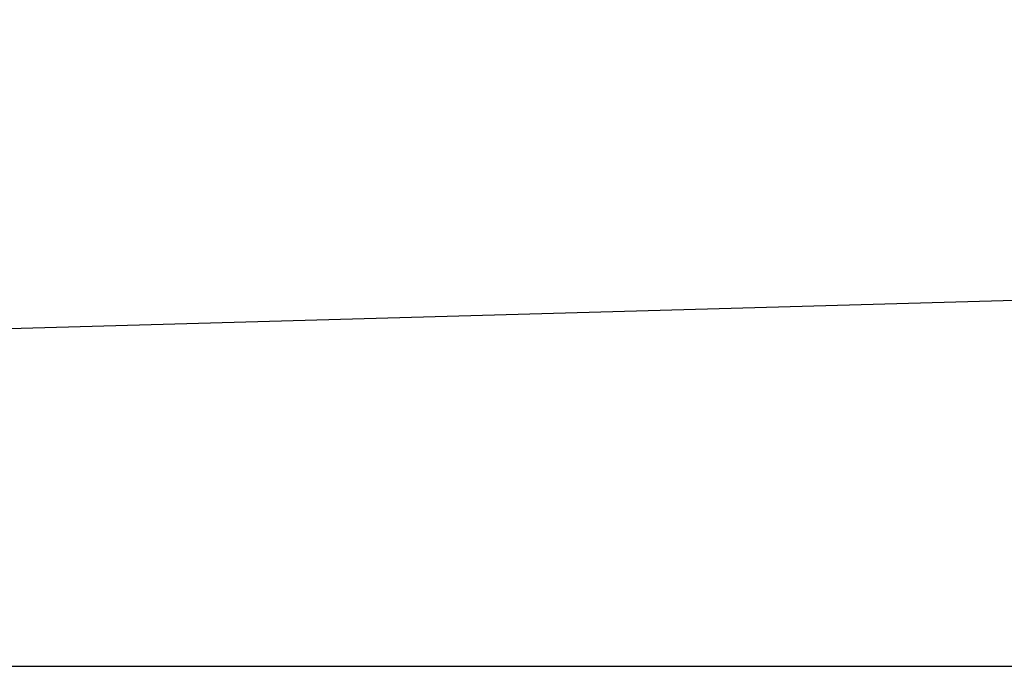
# Model space of a CAD drawing. Header units: millimetres. Extents: x -21336 to 21336, y -500 to 5820.
# Tile 3 of 27: x 4111 to 5634, y -500 to 500. Entities that reach past the tile are written whole.
import ezdxf

# ---------------------------------------------------------------- set-up
doc = ezdxf.new("R2010")
doc.units = ezdxf.units.MM
doc.header["$LTSCALE"] = 20

msp = doc.modelspace()

# ---------------------------------------------------------------- linework, layer by layer
for p, q in [((21081.6484431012, 499.9999999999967), (1529.648443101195, -50.00000000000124)), ((1219.999999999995, -500.0000000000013), (21335.99999999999, -500.0000000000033))]:
    msp.add_line(p, q)

doc.saveas('drawing.dxf')
